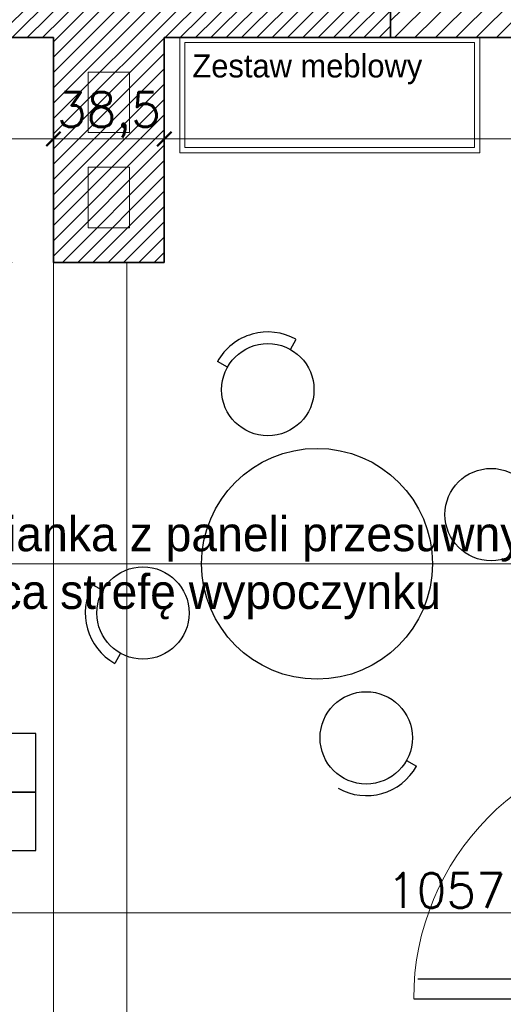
# Model space of a CAD drawing. Header units: millimetres. Extents: x -587 to 33545, y -26688 to 22494.
# Tile 190 of 256: x 11163 to 11330, y 10030 to 10372. Entities that reach past the tile are written whole.
import ezdxf
from ezdxf.lldxf.tags import DXFTag

# ---------------------------------------------------------------- set-up
doc = ezdxf.new("R2010")
doc.units = ezdxf.units.MM
doc.header["$MEASUREMENT"] = 0
for name, color, linetype in [('_I_EKO_PODKLAD 3', 252, 'Continuous'), ('AVECO MODUŁY', 40, 'Continuous'), ('tabelki opis', 7, 'Continuous')]:
    doc.layers.add(name, color=color, linetype=linetype)
for name, color, linetype, lineweight in [('A_istniejące ściany', 7, 'Continuous', 35), ('A_l.przerywana', 250, 'ICAD_ISO03W100', 9), ('A_wyposażenie', 7, 'Continuous', 9), ('A_ściany projektowane', 5, 'Continuous', 35), ('l.przerywana', 104, 'ICAD_ISO03W100', 5), ('l.wypełnien', 253, 'Continuous', 5), ('wymiarowanie', 176, 'Continuous', 9)]:
    doc.layers.add(name, color=color, linetype=linetype, lineweight=lineweight)
doc.styles.add('ROMANS', font='romans')
doc.styles.add('styl2', font='simplex.shx')
tags = doc.linetypes.add('ICAD_ISO03W100', pattern=[30, 12, -18]).pattern_tags.tags
tags[6:7] = [DXFTag(74, 4), DXFTag(75, 0), DXFTag(340, '0'), DXFTag(46, 1.0), DXFTag(50, 0.0), DXFTag(44, 0.0), DXFTag(45, 0.0)]
tags[4:5] = [DXFTag(74, 4), DXFTag(75, 0), DXFTag(340, '0'), DXFTag(46, 1.0), DXFTag(50, 0.0), DXFTag(44, 0.0), DXFTag(45, 0.0)]
doc.dimstyles.new('Skala 1-50', dxfattribs={"dimtxt": 12, "dimasz": 5, "dimexe": 1, "dimexo": 1, "dimgap": 1.5, "dimtad": 1, "dimdec": 1, "dimrnd": 0.5, "dimtxsty": 'styl2', "dimblk": 'ARCHTICK', "dimcen": 5, "dimadec": 0, "dimazin": 0, "dimtfac": 1, "dimtdec": 1, "dimtmove": 1, "dimatfit": 3, "dimldrblk": 'ARCHTICK', "dimfxl": 5, "dimfxlon": 1, "dimlwd": -1, "dimlwe": -1, "dimarcsym": 0})

# ---------------------------------------------------------------- blocks, each defined once
blk = doc.blocks.new('_ArchTick')
at = {"color": 0, "linetype": 'ByBlock', "const_width": 0.15}
blk.add_lwpolyline([(-0.5, -0.5), (0.5, 0.5)], dxfattribs=at)
blk = doc.blocks.new('*D5637')
at = {"layer": 'Defpoints', "color": 0}
for p in [(11174.51, 10287.41), (11155.14, 9818.83), (11174.51, 9818.83)]:
    blk.add_point(p, dxfattribs=at)
at = {"layer": 'wymiarowanie', "color": 0}
for p, q in [((11160.14, 10287.41), (11154.14, 10287.41)), ((11155.14, 10287.41), (11155.14, 9818.83)), ((11160.14, 9818.83), (11154.14, 9818.83))]:
    blk.add_line(p, q, dxfattribs=at)
at = {"layer": 'wymiarowanie', "color": 0, "xscale": 5, "yscale": 5, "zscale": 5}
for p, rotation in [((11155.14, 10287.41), 90), ((11155.14, 9818.83), 270)]:
    blk.add_blockref('_ArchTick', p, dxfattribs=dict(at, rotation=rotation))
at = {"layer": 'wymiarowanie', "color": 0, "insert": (11146.78, 10031.75), "char_height": 12, "attachment_point": 5, "rotation": 90, "style": 'styl2'}
blk.add_mtext('468,5', dxfattribs=at)
blk = doc.blocks.new('*D5651')
at = {"layer": 'Defpoints', "color": 0}
for p in [(11839.15, 10116.81), (10782.16, 10091.88), (11839.15, 10062.04)]:
    blk.add_point(p, dxfattribs=at)
at = {"layer": 'wymiarowanie', "color": 0}
for p, q in [((10782.16, 10067.04), (10782.16, 10061.04)), ((11839.15, 10067.04), (11839.15, 10061.04)), ((10782.16, 10062.04), (11839.15, 10062.04))]:
    blk.add_line(p, q, dxfattribs=at)
at = {"layer": 'wymiarowanie', "color": 0, "xscale": 5, "yscale": 5, "zscale": 5, "rotation": 180}
blk.add_blockref('_ArchTick', (10782.16, 10062.04), dxfattribs=at)
at = {"layer": 'wymiarowanie', "color": 0, "xscale": 5, "yscale": 5, "zscale": 5}
blk.add_blockref('_ArchTick', (11839.15, 10062.04), dxfattribs=at)
at = {"layer": 'wymiarowanie', "color": 0, "insert": (11310.65, 10069.84), "char_height": 12, "attachment_point": 5, "style": 'styl2'}
blk.add_mtext('1057', dxfattribs=at)
blk = doc.blocks.new('*D5856')
at = {"layer": 'Defpoints', "color": 0}
for p in [(11155.14, 10365.41), (11174.51, 10365.41), (11174.51, 10287.41)]:
    blk.add_point(p, dxfattribs=at)
at = {"layer": 'wymiarowanie', "color": 0}
for p, q in [((11160.14, 10365.41), (11154.14, 10365.41)), ((11155.14, 10287.41), (11155.14, 10365.41)), ((11160.14, 10287.41), (11154.14, 10287.41))]:
    blk.add_line(p, q, dxfattribs=at)
at = {"layer": 'wymiarowanie', "color": 0, "xscale": 5, "yscale": 5, "zscale": 5}
for p, rotation in [((11155.14, 10365.41), 90), ((11155.14, 10287.41), 270)]:
    blk.add_blockref('_ArchTick', p, dxfattribs=dict(at, rotation=rotation))
at = {"layer": 'wymiarowanie', "color": 0, "insert": (11147.33, 10326.41), "char_height": 12, "attachment_point": 5, "rotation": 90, "style": 'styl2'}
blk.add_mtext('78', dxfattribs=at)
blk = doc.blocks.new('*D6081')
at = {"layer": 'Defpoints', "color": 0}
for p in [(10893.66, 10365.41), (11174.51, 10365.41), (11174.51, 10330.22)]:
    blk.add_point(p, dxfattribs=at)
at = {"layer": 'wymiarowanie', "color": 0}
for p, q in [((10893.66, 10335.22), (10893.66, 10329.22)), ((11174.51, 10335.22), (11174.51, 10329.22)), ((10893.66, 10330.22), (11174.51, 10330.22))]:
    blk.add_line(p, q, dxfattribs=at)
at = {"layer": 'wymiarowanie', "color": 0, "xscale": 5, "yscale": 5, "zscale": 5, "rotation": 180}
blk.add_blockref('_ArchTick', (10893.66, 10330.22), dxfattribs=at)
at = {"layer": 'wymiarowanie', "color": 0, "xscale": 5, "yscale": 5, "zscale": 5}
blk.add_blockref('_ArchTick', (11174.51, 10330.22), dxfattribs=at)
at = {"layer": 'wymiarowanie', "color": 0, "insert": (11034.09, 10338.02), "char_height": 12, "attachment_point": 5, "style": 'styl2'}
blk.add_mtext('281', dxfattribs=at)
blk = doc.blocks.new('*D6082')
at = {"layer": 'Defpoints', "color": 0}
for p in [(11174.51, 10365.41), (11212.91, 10365.41), (11212.91, 10330.22)]:
    blk.add_point(p, dxfattribs=at)
at = {"layer": 'wymiarowanie', "color": 0}
for p, q in [((11174.51, 10335.22), (11174.51, 10329.22)), ((11212.91, 10335.22), (11212.91, 10329.22)), ((11174.51, 10330.22), (11212.91, 10330.22))]:
    blk.add_line(p, q, dxfattribs=at)
at = {"layer": 'wymiarowanie', "color": 0, "xscale": 5, "yscale": 5, "zscale": 5, "rotation": 180}
blk.add_blockref('_ArchTick', (11174.51, 10330.22), dxfattribs=at)
at = {"layer": 'wymiarowanie', "color": 0, "xscale": 5, "yscale": 5, "zscale": 5}
blk.add_blockref('_ArchTick', (11212.91, 10330.22), dxfattribs=at)
at = {"layer": 'wymiarowanie', "color": 0, "insert": (11193.71, 10338.57), "char_height": 12, "attachment_point": 5, "style": 'styl2'}
blk.add_mtext('38,5', dxfattribs=at)
blk = doc.blocks.new('*D6083')
at = {"layer": 'Defpoints', "color": 0}
for p in [(11212.91, 10365.41), (11839.15, 10365.41), (11839.15, 10330.22)]:
    blk.add_point(p, dxfattribs=at)
at = {"layer": 'wymiarowanie', "color": 0}
for p, q in [((11212.91, 10335.22), (11212.91, 10329.22)), ((11839.15, 10335.22), (11839.15, 10329.22)), ((11212.91, 10330.22), (11839.15, 10330.22))]:
    blk.add_line(p, q, dxfattribs=at)
at = {"layer": 'wymiarowanie', "color": 0, "xscale": 5, "yscale": 5, "zscale": 5, "rotation": 180}
blk.add_blockref('_ArchTick', (11212.91, 10330.22), dxfattribs=at)
at = {"layer": 'wymiarowanie', "color": 0, "xscale": 5, "yscale": 5, "zscale": 5}
blk.add_blockref('_ArchTick', (11839.15, 10330.22), dxfattribs=at)
at = {"layer": 'wymiarowanie', "color": 0, "insert": (11526.03, 10338.02), "char_height": 12, "attachment_point": 5, "style": 'styl2'}
blk.add_mtext('626', dxfattribs=at)

msp = doc.modelspace()

# ---------------------------------------------------------------- hatches: boundary and pattern name
at = {"layer": 'l.wypełnien'}
h = msp.add_hatch(dxfattribs=at)
h.set_pattern_fill('ANSI31', color=256, scale=30, style=0)
h.set_pattern_definition([(45, (0, 6.0705), (-2.6516504, 2.6516504), [])])
h.paths.add_polyline_path([(10913.66, 10408.59), (10997.39, 10408.59), (11117.42, 10408.59), (11176.61, 10408.59), (11176.61, 10407.53), (11164.43, 10407.53), (11164.43, 10405.21), (11180.1, 10405.21), (11180.1, 10408.59), (11291.35, 10408.59), (11291.35, 10365.41), (11212.91, 10365.41), (11212.91, 10287.41), (11174.51, 10287.41), (11174.51, 10365.41), (11117.42, 10365.41), (10913.66, 10365.41)])
h.paths.add_polyline_path([(11186.51, 10332.41), (11186.51, 10353.41), (11200.91, 10353.41), (11200.91, 10332.41)], flags=16)
h.paths.add_polyline_path([(11186.51, 10332.41), (11186.51, 10353.41), (11200.91, 10353.41), (11200.91, 10332.41)], flags=0)
h.paths.add_polyline_path([(11186.51, 10299.41), (11186.51, 10320.41), (11200.91, 10320.41), (11200.91, 10299.41)], flags=16)
h.paths.add_polyline_path([(11186.51, 10299.41), (11186.51, 10320.41), (11200.91, 10320.41), (11200.91, 10299.41)], flags=0)
h.paths.add_polyline_path([(11234.13, 9745.65), (11234.13, 9788.83), (11199.91, 9788.83), (11199.91, 9818.83), (11174.51, 9818.83), (11174.51, 9788.83), (11128.02, 9788.83), (11128.02, 9745.65)])
h.paths.add_polyline_path([(10477.77, 9788.83), (10504.8, 9788.83), (10504.8, 9768.83), (10529.35, 9769.06), (10529.35, 9788.83), (10587.7, 9788.83), (10587.7, 9745.65), (10477.77, 9745.65)])
h.paths.add_polyline_path([(10783.28, 9745.65), (10783.28, 9788.83), (10737.7, 9788.83), (10737.7, 9745.65)])
h.paths.add_polyline_path([(10978.02, 9745.65), (10978.02, 9788.83), (10933.28, 9788.83), (10933.28, 9745.65)])
h.paths.add_polyline_path([(10769.66, 10365.41), (10771.66, 10365.41), (10771.66, 10408.59), (10736.26, 10408.59), (10736.26, 10365.41)])
h.paths.add_polyline_path([(10457.77, 9745.65), (10457.77, 9788.83), (10477.77, 9788.83), (10477.77, 9745.65), (10470.93, 9745.65)])
h.paths.add_polyline_path([(10771.66, 10365.41), (10771.66, 10408.59), (10791.66, 10408.59), (10791.66, 10365.41)])
h.paths.add_polyline_path([(10913.66, 10365.41), (10913.66, 10408.59), (10893.66, 10408.59), (10893.66, 10365.41)])
h.paths.add_polyline_path([(10504.8, 9768.83), (10504.8, 9788.83), (10529.35, 9788.83), (10529.35, 9769.06)])
h = msp.add_hatch(dxfattribs=at)
h.set_pattern_fill('ANSI31', color=5, scale=40, style=0)
h.set_pattern_definition([(45, (0, 6.0705), (-3.5355339, 3.5355339), [])])
h.paths.add_polyline_path([(11291.35, 10408.59), (11291.35, 10365.41), (11391.26, 10365.41), (11391.26, 10408.59)])

# ---------------------------------------------------------------- linework, layer by layer
at = {"layer": '_I_EKO_PODKLAD 3', "color": 7, "ltscale": 500}
for p, q in [((11256.61, 10257.31), (11258.57, 10260.8)), ((11256.61, 10257.31), (11258.57, 10260.8)), ((11234.84, 10251.15), (11231.35, 10253.11)), ((11234.84, 10251.15), (11231.35, 10253.11)), ((11191.56, 10173.77), (11188.07, 10175.73)), ((11191.56, 10173.77), (11188.07, 10175.73)), ((11197.72, 10152), (11195.77, 10148.51)), ((11197.72, 10152), (11195.77, 10148.51)), ((11296.87, 10114.88), (11300.37, 10112.93)), ((11296.87, 10114.88), (11300.37, 10112.93))]:
    msp.add_line(p, q, dxfattribs=at)
for centre, radius in [((11248.8, 10243.34), 16), ((11248.8, 10243.34), 16), ((11265.86, 10183.02), 40), ((11265.86, 10183.02), 40), ((11326.19, 10200.07), 16), ((11326.19, 10200.07), 16), ((11205.53, 10165.96), 16), ((11205.53, 10165.96), 16), ((11282.91, 10122.69), 16), ((11282.91, 10122.69), 16)]:
    msp.add_circle(centre, radius, dxfattribs=at)
for centre, start, end in [((11248.8, 10243.34), 60.7838, 150.7838), ((11248.8, 10243.34), 60.7838, 150.7838), ((11205.53, 10165.96), 150.7838, 240.7838), ((11205.53, 10165.96), 150.7838, 240.7838), ((11282.91, 10122.69), 240.7838, 330.7838), ((11282.91, 10122.69), 240.7838, 330.7838)]:
    msp.add_arc(centre, 20, start, end, dxfattribs=at)
at = {"layer": 'A_istniejące ściany', "color": 7}
msp.add_line((11291.35, 10408.59), (11291.35, 10365.41), dxfattribs=at)
at = {"layer": 'A_istniejące ściany', "color": 7, "ltscale": 15}
for p, q in [((11174.51, 10365.41), (11174.51, 10287.41)), ((11212.91, 10365.41), (11212.91, 10287.41)), ((11212.91, 10287.41), (11174.51, 10287.41))]:
    msp.add_line(p, q, dxfattribs=at)
at = {"layer": 'A_istniejące ściany', "color": 7}
for points in [[(11117.42, 10365.41), (11174.51, 10365.41)], [(11212.91, 10365.41), (11291.35, 10365.41)]]:
    msp.add_lwpolyline(points, dxfattribs=at)
at = {"layer": 'A_l.przerywana', "color": 7, "ltscale": 0.3}
msp.add_lwpolyline([(11199.91, 9818.83), (11174.51, 9818.83), (11174.51, 10287.41), (11199.91, 10287.41)], close=True, dxfattribs=at)
at = {"layer": 'A_wyposażenie', "color": 7}
msp.add_lwpolyline([(11218.28, 10365.41), (11218.28, 10325.41), (11322.28, 10325.41), (11322.28, 10365.41), (11218.28, 10365.41)], dxfattribs=at)
at = {"layer": 'A_wyposażenie', "color": 7, "linetype": 'ICAD_ISO03W100', "ltscale": 0.2}
msp.add_lwpolyline([(11220.08, 10363.61), (11220.08, 10327.21), (11320.48, 10327.21), (11320.48, 10363.61)], close=True, dxfattribs=at)
at = {"layer": 'A_ściany projektowane', "color": 5}
msp.add_lwpolyline([(11291.35, 10408.59), (11391.26, 10408.59), (11391.26, 10365.41), (11291.35, 10365.41)], close=True, dxfattribs=at)
at = {"layer": 'AVECO MODUŁY', "color": 7}
for p, q in [((11389.35, 10039.13), (11300.76, 10039.13)), ((11299.35, 10032.26), (11388.83, 10032.26))]:
    msp.add_line(p, q, dxfattribs=at)
at = {"layer": 'l.przerywana', "color": 7, "ltscale": 0.3}
for p, q in [((11200.91, 10332.41), (11186.51, 10332.41)), ((11200.91, 10320.41), (11186.51, 10320.41))]:
    msp.add_line(p, q, dxfattribs=at)
for points in [[(11186.51, 10332.41), (11186.51, 10353.41), (11200.91, 10353.41), (11200.91, 10332.41)], [(11200.91, 10320.41), (11200.91, 10299.41), (11186.51, 10299.41), (11186.51, 10320.41)]]:
    msp.add_lwpolyline(points, dxfattribs=at)
msp.add_arc((11388.83, 10032.26), 89.48, 90.9605, 180, dxfattribs=at)
at = {"layer": 'tabelki opis', "color": 7}
for points in [[(11003.69, 10103.93), (11168.42, 10103.93), (11168.42, 10124.2), (11003.69, 10124.2), (11003.69, 10103.93)], [(11003.69, 10083.65), (11168.42, 10083.65), (11168.42, 10103.93), (11003.69, 10103.93), (11003.69, 10083.65)]]:
    msp.add_lwpolyline(points, dxfattribs=at)
at = {"layer": 'wymiarowanie'}
msp.add_line((11076.23, 10183.02), (11393.83, 10183.02), dxfattribs=at)

# ---------------------------------------------------------------- texts
at = {"layer": 'wymiarowanie', "linetype": 'Continuous', "insert": (11550.29, 10359.54), "char_height": 12, "width": 327.6277, "attachment_point": 3, "rotation": 360, "style": 'ROMANS'}
msp.add_mtext('\\pxql;{\\fCentury Gothic|b0|i0|c238|p0;\\H0.666667x;Zestaw meblowy\\P\\H1.499998x; }', dxfattribs=at)
at = {"layer": 'wymiarowanie', "color": 6, "linetype": 'Continuous', "insert": (11409.01, 10199.37), "char_height": 12, "width": 327.6277, "attachment_point": 3, "style": 'ROMANS'}
msp.add_mtext('\\pxql;{\\fCentury Gothic|b0|i0|c238|p0;\\C256;Mobilna ścianka z paneli przesuwnych wydzielająca strefę wypoczynku\\P }', dxfattribs=at)

# ---------------------------------------------------------------- dimensions: what is measured, and where the dimension line sits
at = {"layer": 'wymiarowanie'}
for base, p1, p2, picture, middle in [((11174.5121, 10330.2154), (10893.6588, 10365.4134), (11174.5121, 10365.4134), '*D6081', (11034.0855, 10338.0172)), ((11212.91, 10330.22), (11174.51, 10365.41), (11212.91, 10365.41), '*D6082', (11193.71, 10338.57)), ((11839.15, 10330.22), (11212.91, 10365.41), (11839.15, 10365.41), '*D6083', (11526.03, 10338.02)), ((11839.15, 10062.04), (10782.16, 10091.88), (11839.15, 10116.81), '*D5651', (11310.65, 10069.84))]:
    dim = msp.add_linear_dim(base=base, p1=p1, p2=p2, dimstyle='Skala 1-50', dxfattribs=at)
    dim.commit()
    dim.dimension.update_dxf_attribs({"geometry": picture, "text_midpoint": middle})
dim = msp.add_linear_dim(base=(11155.14, 10365.41), p1=(11174.51, 10287.41), p2=(11174.51, 10365.41), angle=90, dimstyle='Skala 1-50', dxfattribs=at)
dim.commit()
dim.dimension.update_dxf_attribs({"geometry": '*D5856', "text_midpoint": (11147.33, 10326.41)})
dim = msp.add_linear_dim(base=(11155.14, 9818.83), p1=(11174.51, 10287.41), p2=(11174.51, 9818.83), angle=90, dimstyle='Skala 1-50', dxfattribs=at)
dim.commit()
dim.dimension.update_dxf_attribs({"geometry": '*D5637', "text_midpoint": (11155.14, 10031.75), "dimtype": 160})

doc.saveas('drawing.dxf')
